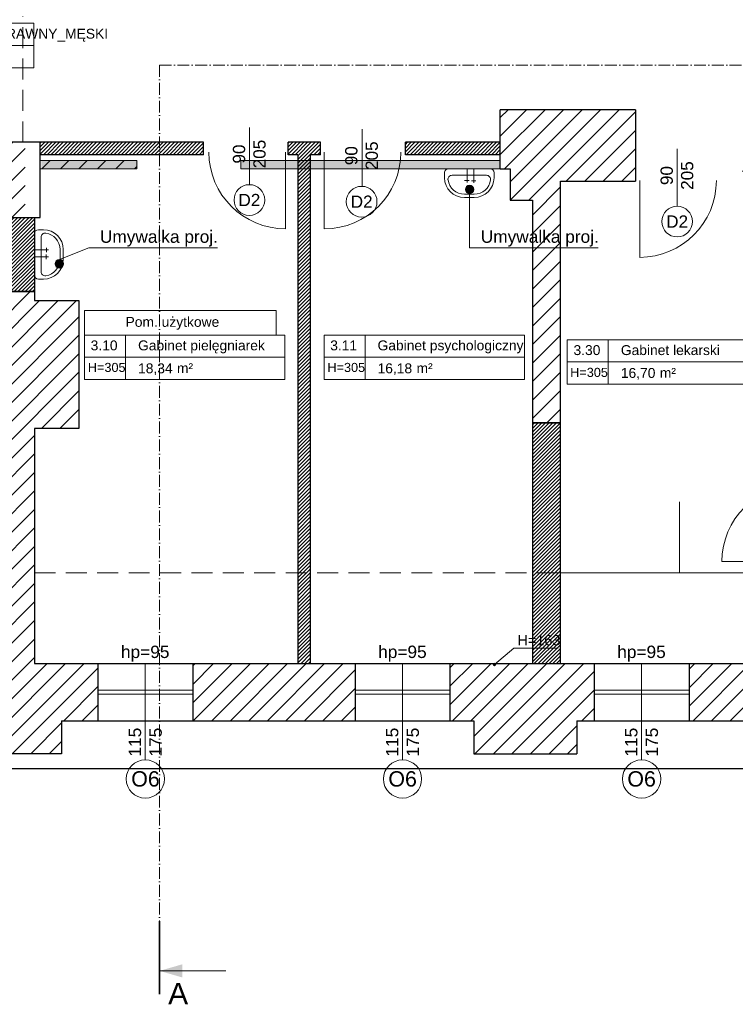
# Model space of a CAD drawing. Header units: millimetres. Extents: x 26866 to 1024070, y -428191 to 408885.
# Tile 32 of 248: x 190201 to 198882, y 241886 to 253826. Entities that reach past the tile are written whole.
import ezdxf

# ---------------------------------------------------------------- set-up
doc = ezdxf.new("R2010")
doc.units = ezdxf.units.MM
doc.header["$LTSCALE"] = 2
doc.linetypes.add('ACAD_ISO10W100', pattern=[18, 12, -3, 0, -3])
doc.linetypes.add('HIDDENX2', pattern=[19.05, 12.7, -6.35])
for name, color, linetype, lineweight in [('0_OPIS', 7, 'Continuous', 13), ('3DPLAN_A_ARMATURA_SANITARNA', 7, 'Continuous', 9), ('3DPLAN_A_DRZWI', 173, 'Continuous', 5), ('3DPLAN_A_OKNA', 153, 'Continuous', 5), ('3DPLAN_A_TABELKA POMIESZCZEŃ', 7, 'Continuous', 0), ('3DPLAN_A_WYSOKOŚCI OPIS', 101, 'Continuous', 5), ('3DPLAN_A_WYSOKOŚCI ZMIANA', 144, 'HIDDENX2', 5), ('A_6_STOLARKA_DRZWI', 6, 'Continuous', 0), ('A_STOL_OPIS', 55, 'Continuous', 5), ('A_TXT', 7, 'Continuous', 0), ('A_WYBURZENIA', 6, 'Continuous', 0), ('A_ZESTAWIENIE STOLARKI', 3, 'Continuous', 15), ('Opisy', 7, 'Continuous', 13), ('podcięcie', 211, 'Continuous', 20)]:
    doc.layers.add(name, color=color, linetype=linetype, lineweight=lineweight)
for name, color, linetype in [('3DPLAN_A_KRESKOWANIE 1', 253, 'Continuous'), ('3DPLAN_A_OPIS', 8, 'Continuous'), ('3DPLAN_A_POMIESZCZENIE NUMER', 100, 'Continuous'), ('3DPLAN_K_DZIAŁOWA NISKIE', 134, 'Continuous'), ('3DPLAN_K_NOŚNA', 7, 'Continuous'), ('3DPLAN_K_OBRYS', 243, 'Continuous'), ('3DPLAN_K_OBRYS WIDOK', 242, 'Continuous'), ('A_POMIESZCZENIE OPIS', 100, 'Continuous')]:
    doc.layers.add(name, color=color, linetype=linetype)
doc.styles.add('ARIAL', font='arial.ttf')
doc.styles.add('TABEL1', font='txt')
pattern_1 = [(45, (-708.4828, 5623.021), (-2.24506403, 2.24506403), [])]

# ---------------------------------------------------------------- blocks, each defined once
blk = doc.blocks.new('tabelka dla tp')
at = {"layer": '3DPLAN_A_TABELKA POMIESZCZEŃ'}
for p, q in [((49.7, 54), (49.7, 0)), ((0, 27), (243.1, 27))]:
    blk.add_line(p, q, dxfattribs=at)
blk.add_lwpolyline([(0, 54), (243.1, 54), (243.1, 0), (0, 0)], close=True, dxfattribs=at)
at = {"layer": '3DPLAN_A_POMIESZCZENIE NUMER', "color": 7, "style": 'ARIAL'}
blk.add_attdef('NUMER', (2.2, 35.4), '', height=12, dxfattribs=at)
at = {"layer": 'A_POMIESZCZENIE OPIS', "insert": (112.2, 19.8), "char_height": 12, "width": 36.412, "attachment_point": 1, "style": 'ARIAL'}
blk.add_mtext('{\\C7;m²}', dxfattribs=at)
at = {"layer": 'A_POMIESZCZENIE OPIS', "color": 7, "style": 'ARIAL'}
for tag, p in [('NAZWA', (51.7, 35.4)), ('POWIERZCHNIA', (51.1, 7.2))]:
    blk.add_attdef(tag, p, '', height=12, dxfattribs=at)
blk = doc.blocks.new('UMYWALKA')
at = {"layer": '3DPLAN_A_ARMATURA_SANITARNA'}
for p, q in [((0, 25), (0, -25)), ((11, 30), (5, 30)), ((8, 20.9), (8, -20.9)), ((1, 5.5), (17.1, 5.4)), ((14.6, 8), (14.6, 2.6)), ((31, -6), (31, 6)), ((35, -6), (35, 6)), ((0.9, -2.8), (16.9, -2.8)), ((14.4, -0.2), (14.4, -5.7)), ((11, -30), (5, -30))]:
    blk.add_line(p, q, dxfattribs=at)
for centre, radius, start, end in [((5, 25), 5, 90, 180), ((13, 20.9), 5, 82.3377, 180), ((11, 6), 24, 0, 90), ((11, 6), 20, 0, 82.3377), ((11, -6), 24, 270, 0), ((11, -6), 20, 277.6623, 0), ((13, -20.9), 5, 180, 277.6623), ((5, -25), 5, 180, 270)]:
    blk.add_arc(centre, radius, start, end, dxfattribs=at)
blk = doc.blocks.new('III pietrooosoo')
at = {"layer": '3DPLAN_A_KRESKOWANIE 1'}
h = blk.add_hatch(dxfattribs=at)
h.set_pattern_fill('ANSI31', color=256, scale=5, style=0)
h.set_pattern_definition([(45, (29206.918, -39107.05), (-11.22532, 11.22532), [])])
h.paths.add_polyline_path([(26781.5, -39163.6), (26781.5, -38938.6), (26746.5, -38938.6), (26746.5, -39163.6)])
h.paths.add_polyline_path([(26746.5, -39423.6), (26776, -39423.6), (26776, -39388.3), (26746.5, -39388.3)])
h.paths.add_polyline_path([(26746.5, -38938.6), (26781.5, -38938.6), (26781.5, -39163.6), (26746.5, -39163.6)])
h.paths.add_polyline_path([(27369, -39343.1), (27369, -39410.1), (27376, -39410.1), (27376, -39403.1), (27411, -39403.1), (27411, -39383.8), (27409.4, -39383.8), (27410, -39384, -0.310329), (27410.4, -39384.6), (27410.4, -39387, -0.216272), (27410.2, -39387.5), (27409.5, -39388, -0.076898), (27409.4, -39388.1, 0.840818), (27409.5, -39388.8), (27410.2, -39388.8), (27410.2, -39389), (27409.5, -39389, -0.840818), (27409.3, -39388, 0.076898), (27409.4, -39387.9), (27410.1, -39387.4, 0.216272), (27410.3, -39387), (27410.3, -39384.6, 0.310329), (27410, -39384.1), (27409, -39383.8), (27409, -39316), (27411, -39316), (27411, -39109.1), (27397, -39109.1), (27397, -39304.1), (27327, -39304.1), (27327, -39321.1), (26830, -39321.1), (26830, -39251.1), (26809.5, -39251.1), (26809.5, -39321.1), (26781.5, -39321.1), (26781.5, -39387.1), (26811, -39387.1), (26811, -39343.1)])
h.paths.add_polyline_path([(28445, -38740.1), (28445, -38698.6), (28212, -38698.6), (28212, -38637.6), (28199, -38637.6), (28199, -38740.1)])
h.paths.add_polyline_path([(28624.5, -38658.6), (28602, -38658.6), (28602, -38698.6), (28560, -38698.6), (28560, -38740.1), (28624.5, -38740.1)])
h.paths.add_polyline_path([(28628, -38870.2), (28674.8, -38870.2), (28674.8, -38878.1), (28690, -38878.1), (28690, -38734.1), (28773, -38734.1), (28773, -38698.6), (28727, -38698.6), (28727, -38658.6), (28624.5, -38658.6), (28624.5, -38740.1), (28628, -38740.1)])
h.paths.add_polyline_path([(28674.8, -38878.1), (28674.8, -38870.2), (28628, -38870.2), (28628, -38897.2), (28649, -38897.2), (28649, -38878.1)])
h.paths.add_polyline_path([(28628, -38897.2), (28628, -38924.2), (28649, -38924.2), (28649, -38897.2)])
h.paths.add_polyline_path([(28649, -38924.2), (28628, -38924.2), (28628, -39029.1), (28205, -39029.1), (28205, -39046.1), (28246, -39046.1), (28246, -39098.1), (28619, -39098.1), (28619, -39148.3), (28649, -39148.3)])
h.paths.add_polyline_path([(28770, -39380.1), (28770, -39352.6), (28655, -39352.6), (28655, -39295.6), (28649, -39295.6), (28649, -39268.1), (28619, -39268.1), (28619, -39305.1), (28603, -39305.1), (28603, -39390.6), (28909, -39390.6), (28909, -39380.1)])
h.paths.add_polyline_path([(29255, -39636.1), (29255, -39479.1), (29254, -39456.1), (29254, -39299.1), (29206, -39299.1), (29206, -39365.1), (29138, -39365.1), (29138, -39390.6), (29243, -39390.6), (29243, -39525.6), (29130, -39525.6), (29130, -39588.6), (28897, -39588.6), (28897, -39613.1), (29205, -39613.1), (29205, -39636.1)])
h.paths.add_polyline_path([(28676, -39613.1), (28676, -39693.9), (28642, -39693.9), (28642, -39636.1), (28615, -39636.1), (28615, -39598.1), (28603, -39598.1), (28603, -39526.6), (28767, -39526.6), (28767, -39613.1)])
h.paths.add_polyline_path([(28575.6, -39665.5), (28722.9, -39665.5), (28722.9, -39699.9), (28575.6, -39699.9)], flags=9)
h.paths.add_polyline_path([(28642, -39693.9), (28642, -39906.1), (28676, -39906.1), (28676, -39693.9)])
h.paths.add_polyline_path([(29061, -38734.1), (29061, -38698.6), (28888, -38698.6), (28888, -38734.1)])
h.paths.add_polyline_path([(29349, -38734.1), (29349, -38698.6), (29325, -38698.6), (29325, -38658.6), (29200, -38658.6), (29200, -38698.6), (29176, -38698.6), (29176, -38734.1)])
h.paths.add_polyline_path([(29637, -38698.6), (29464, -38698.6), (29464, -38734.1), (29637, -38734.1)])
h.paths.add_polyline_path([(29925, -38734.1), (29925, -38698.6), (29902, -38698.6), (29902, -38658.6), (29777, -38658.6), (29777, -38698.6), (29752, -38698.6), (29752, -38734.1)])
h.paths.add_polyline_path([(30040, -38734.1), (30235, -38734.1), (30235, -38698.6), (30040, -38698.6)])
h.paths.add_polyline_path([(30525, -38734.1), (30525, -38698.6), (30503, -38698.6), (30503, -38658.6), (30378, -38658.6), (30378, -38698.6), (30350, -38698.6), (30350, -38734.1)])
h.paths.add_polyline_path([(30835, -38734.1), (30835, -38698.6), (30642, -38698.6), (30642, -38734.1)])
h.paths.add_polyline_path([(31049, -38768.6), (31551, -38768.6), (31551, -38841.1), (31595, -38841.1), (31595, -38734.1), (31626, -38734.1), (31626, -38698.6), (31099, -38698.6), (31099, -38658.6), (30974, -38658.6), (30974, -38698.6), (30949, -38698.6), (30949, -38734.1), (31049, -38734.1)])
h.paths.add_polyline_path([(31551, -39073.1), (31595, -39073.1), (31595, -39018.1), (31551, -39018.1)])
h.paths.add_polyline_path([(31551, -39378.1), (31595, -39378.1), (31595, -39250.1), (31551, -39250.1)])
h.paths.add_polyline_path([(31595, -39684.1), (31595, -39554.1), (31551, -39554.1), (31551, -39684.1)])
h.paths.add_polyline_path([(31595, -39915.1), (31595, -39860.1), (31551, -39860.1), (31551, -39915.1)])
h.paths.add_polyline_path([(31551, -40194.1), (30945, -40194.1), (30945, -40267.6), (30974, -40267.6), (30974, -40307.6), (31099, -40307.6), (31099, -40267.6), (31626, -40267.6), (31626, -40194.1), (31595, -40194.1), (31595, -40092.1), (31551, -40092.1), (31551, -40194.1)], is_closed=False)
h.paths.add_polyline_path([(30638, -40267.6), (30831, -40267.6), (30831, -40194.1), (30638, -40194.1)])
h.paths.add_polyline_path([(30346, -40194.1), (30346, -40267.6), (30370, -40267.6), (30370, -40307.6), (30495, -40307.6), (30495, -40267.6), (30521, -40267.6), (30521, -40194.1)])
h.paths.add_polyline_path([(30036, -40267.6), (30231, -40267.6), (30231, -40194.1), (30036, -40194.1)])
h.paths.add_polyline_path([(29776, -40161.1), (29763, -40161.1), (29763, -40198.1), (29742, -40198.1), (29742, -40267.6), (29769, -40267.6), (29769, -40307.6), (29894, -40307.6), (29894, -40267.6), (29921, -40267.6), (29921, -40194.1), (29776, -40194.1)])
h.paths.add_polyline_path([(29432, -40198.1), (29432, -40267.6), (29627, -40267.6), (29627, -40198.1)])
h.paths.add_polyline_path([(29141, -40198.1), (29141, -40267.6), (29162, -40267.6), (29162, -40307.6), (29287, -40307.6), (29287, -40267.6), (29317, -40267.6), (29317, -40198.1)])
h.paths.add_polyline_path([(28832, -40198.1), (28832, -40267.6), (29026, -40267.6), (29026, -40198.1)])
h.paths.add_polyline_path([(28542, -40267.6), (28571, -40267.6), (28571, -40307.6), (28696, -40307.6), (28696, -40267.6), (28717, -40267.6), (28717, -40198.1), (28597.4, -40198.1), (28597.1, -40198.3, -2.544085), (28595.1, -40198.1), (28542, -40198.1)])
h.paths.add_polyline_path([(28230, -40267.6), (28427, -40267.6), (28427, -40198.1), (28230, -40198.1)])
h.paths.add_polyline_path([(28026.6, -40155.7), (28026.6, -40307.6), (28071, -40307.6), (28071, -40267.6), (28115, -40267.6), (28115, -40198.1), (28038, -40198.1), (28038, -40155.7)])
h.paths.add_polyline_path([(28026.6, -40155.7), (27982, -40155.7), (27982, -40201.1), (27902, -40201.1), (27902, -40267.6), (27946, -40267.6), (27946, -40307.6), (28026.6, -40307.6)])
h.paths.add_polyline_path([(27917, -39798.8), (27920.1, -39798.8), (27920.1, -39852.8), (27917, -39852.8), (27917, -39912.1), (27982, -39912.1), (27982, -40155.7), (28026.6, -40155.7), (28026.6, -39747.1), (27917, -39747.1)])
h.paths.add_polyline_path([(28038, -39913.1), (28092, -39913.1), (28092, -39758.1), (28038, -39758.1), (28038, -39747.1), (28026.6, -39747.1), (28026.6, -40155.7), (28038, -40155.7)])
h.paths.add_polyline_path([(27951, -39566.1), (27951, -39590.1), (27957, -39590.1), (27957, -39657.1), (28026.6, -39657.1), (28026.6, -39566.1)])
h.paths.add_polyline_path([(28162, -39588.1), (28045, -39588.1), (28045, -39598.1), (28162, -39598.1)])
h.paths.add_polyline_path([(27591, -40201.1), (27591, -40267.6), (27727, -40267.6), (27727, -40201.1)])
h.paths.add_polyline_path([(26781.5, -40201.1), (26781.5, -40267.6), (27232, -40267.6), (27232, -40307.6), (27357, -40307.6), (27357, -40267.6), (27416, -40267.6), (27416, -40201.1)])
h.paths.add_polyline_path([(26809.5, -40155.7), (26809.5, -40201.1), (26865, -40201.1), (26865, -40155.7)])
h.paths.add_polyline_path([(26809.5, -40088.1), (26809.5, -40155.7), (26865, -40155.7), (26865, -40088.1)])
h.paths.add_polyline_path([(26809.5, -40085.1), (26809.5, -40088.1), (26865, -40088.1), (26865, -40085.1)])
h.paths.add_polyline_path([(26809.5, -39863.1), (26809.5, -39910.1), (26865, -39910.1), (26865, -39863.1)])
h.paths.add_polyline_path([(27409, -39315.6), (27409, -39313.4), (27411, -39313.5), (27409.1, -39313.5), (27409.1, -39315.5), (27411, -39315.6)], flags=16)
h.paths.add_polyline_path([(28819.9, -39558.9), (28844, -39558.9), (28844, -39578.9), (28819.9, -39578.9)], flags=24)
h.paths.add_polyline_path([(28614.3, -39470.4), (28614.3, -39446.7), (28634.3, -39446.7), (28634.3, -39470.4)], flags=24)
h.paths.add_polyline_path([(28699.2, -39459.3), (28892.6, -39459.3), (28892.6, -39432.3), (28699.2, -39432.3)])
h.paths.add_polyline_path([(28699.2, -39486.3), (28892.6, -39486.3), (28892.6, -39459.3), (28699.2, -39459.3)])
h.paths.add_polyline_path([(28699.2, -39432.3), (28892.6, -39432.3), (28892.6, -39486.3), (28699.2, -39486.3)])
h.paths.add_polyline_path([(31282.9, -38730.8), (31332.2, -38730.8), (31332.2, -38753), (31282.9, -38753)], flags=24)
h.paths.add_polyline_path([(31048.2, -38730.8), (31088.9, -38730.8), (31088.9, -38753), (31048.2, -38753)], flags=24)
h.paths.add_polyline_path([(31265.2, -38739.9, 1), (31262.7, -38738.1, 1)], flags=16)
h.paths.add_polyline_path([(28712.1, -39463.6), (28749.2, -39463.6), (28749.2, -39484.1), (28712.1, -39484.1)], flags=8)
h.paths.add_polyline_path([(28712.6, -39435.9), (28779.5, -39435.9), (28779.5, -39457.5), (28712.6, -39457.5)], flags=8)
h.paths.add_polyline_path([(28654.7, -39435.9), (28689.5, -39435.9), (28689.5, -39454.1), (28654.7, -39454.1)], flags=8)
h.paths.add_polyline_path([(28758.7, -39460.6), (28782.8, -39460.6), (28782.8, -39484.6), (28758.7, -39484.6)], flags=8)
h.paths.add_polyline_path([(28699.2, -39460.9), (28699.2, -39483.1), (28699.6, -39483.1), (28699.6, -39460.9)], flags=8)
at = {"layer": '3DPLAN_A_OPIS', "lineweight": 0, "transparency": 33554687}
h = blk.add_hatch(dxfattribs=at)
h.set_pattern_fill('ANSI31', color=1)
h.set_pattern_definition(pattern_1)
h.paths.add_polyline_path([(31040.5, -39540.1), (31026, -39540.1), (31026, -39571.1), (31040.5, -39571.1), (31040.5, -39540.1)], is_closed=False)
h.paths.add_polyline_path([(31026, -39356.1), (31026, -39437.1), (31040.5, -39437.1), (31040.5, -39356.1), (31026, -39356.1)], is_closed=False)
h.paths.add_polyline_path([(31026, -39276), (31026, -39302.1), (31040.5, -39302.1), (31040.5, -39276), (31026, -39276)], is_closed=False)
h.paths.add_polyline_path([(30899.5, -39133.3), (30899.5, -39148.3), (31025.5, -39148.3), (31025.5, -39173), (31040.5, -39173), (31040.5, -38911.1), (31025.5, -38911.1), (31025.5, -39133.3), (30899.5, -39133.3)], is_closed=False)
h.paths.add_polyline_path([(31031.5, -38983.4), (31047.9, -38983.4), (31047.9, -39003.4), (31031.5, -39003.4)], flags=9)
h.paths.add_polyline_path([(31031.5, -39079.2), (31047.9, -39079.2), (31047.9, -39099.2), (31031.5, -39099.2)], flags=9)
h.paths.add_polyline_path([(31040.5, -38911.1), (31040.5, -38842.4), (31025.5, -38842.4), (31025.5, -38911.1), (31040.5, -38911.1)], is_closed=False)
h.paths.add_polyline_path([(31025.5, -38842.4), (31040.5, -38842.4), (31040.5, -38777.7), (31025.5, -38777.7), (31025.5, -38842.4)], is_closed=False)
h.paths.add_polyline_path([(31040.5, -38777.7), (31040.5, -38734.1), (31025.5, -38734.1), (31025.5, -38777.7), (31040.5, -38777.7)], is_closed=False)
h.paths.add_polyline_path([(30751.4, -38768.6), (30751.4, -38734.1), (30736.4, -38734.1), (30736.4, -38768.6), (30751.4, -38768.6)], is_closed=False)
h.paths.add_polyline_path([(30736.4, -39133.3), (30617.5, -39133.3), (30617.5, -39148.3), (30796.5, -39148.3), (30796.5, -39133.3), (30751.4, -39133.3), (30751.4, -38768.6), (30736.4, -38768.6), (30736.4, -39133.3)], is_closed=False)
h.paths.add_polyline_path([(30359.5, -39133.3), (30359.5, -39148.3), (30514.5, -39148.3), (30514.5, -39133.3), (30444.5, -39133.3), (30444.5, -38911.1), (30429.5, -38911.1), (30429.5, -39133.3), (30359.5, -39133.3)], is_closed=False)
h.paths.add_polyline_path([(30429.5, -38911.1), (30444.5, -38911.1), (30444.5, -38851.1), (30429.5, -38851.1), (30429.5, -38911.1)], is_closed=False)
h.paths.add_polyline_path([(30444.5, -38777.7), (30429.5, -38777.7), (30429.5, -38842.4), (30444.5, -38842.4), (30444.5, -38777.7)], is_closed=False)
h.paths.add_polyline_path([(30429.5, -38734.1), (30429.5, -38777.7), (30444.5, -38777.7), (30444.5, -38734.1), (30429.5, -38734.1)], is_closed=False)
h.paths.add_polyline_path([(30177.5, -38734.1), (30162.5, -38734.1), (30162.5, -38768.6), (30177.5, -38768.6), (30177.5, -38734.1)], is_closed=False)
h.paths.add_polyline_path([(30162.5, -38862.1), (30177.5, -38862.1), (30177.5, -38768.6), (30162.5, -38768.6), (30162.5, -38862.1)], is_closed=False)
h.paths.add_polyline_path([(30162.5, -39133.3), (30071.5, -39133.3), (30071.5, -39148.3), (30256.5, -39148.3), (30256.5, -39133.3), (30177.5, -39133.3), (30177.5, -39005.4), (30162.5, -39005.4), (30162.5, -39133.3)], is_closed=False)
h.paths.add_polyline_path([(29898.5, -38734.1), (29883.5, -38734.1), (29883.5, -38768.6), (29898.5, -38768.6), (29898.5, -38734.1)], is_closed=False)
h.paths.add_polyline_path([(29898.5, -38851.1), (29898.5, -38768.6), (29883.5, -38768.6), (29883.5, -38851.1), (29898.5, -38851.1)], is_closed=False)
h.paths.add_polyline_path([(29744.5, -39133.3), (29744.5, -39148.3), (29859, -39148.3), (29859, -39163.1), (29871, -39163.1), (29871, -39148.3), (29968.5, -39148.3), (29968.5, -39133.3), (29898.5, -39133.3), (29898.5, -38851.1), (29883.5, -38851.1), (29883.5, -39133.3), (29744.5, -39133.3)], is_closed=False)
h.paths.add_polyline_path([(29501.4, -39133.3), (29501.4, -39148.3), (29641.5, -39148.3), (29641.5, -39133.3), (29596.5, -39133.3), (29596.5, -38851.1), (29581.5, -38851.1), (29581.5, -39133.3), (29501.4, -39133.3)], is_closed=False)
h.paths.add_polyline_path([(29596.5, -38851.1), (29596.5, -38768.6), (29581.5, -38768.6), (29581.5, -38851.1), (29596.5, -38851.1)], is_closed=False)
h.paths.add_polyline_path([(29581.5, -38768.6), (29596.5, -38768.6), (29596.5, -38734.1), (29581.5, -38734.1), (29581.5, -38768.6)], is_closed=False)
h.paths.add_polyline_path([(29294.5, -38734.1), (29279.5, -38734.1), (29279.5, -38768.6), (29294.5, -38768.6), (29294.5, -38734.1)], is_closed=False)
h.paths.add_polyline_path([(29294.5, -38851.1), (29294.5, -38768.6), (29279.5, -38768.6), (29279.5, -38851.1), (29294.5, -38851.1)], is_closed=False)
h.paths.add_polyline_path([(28912.4, -39133.3), (28912.4, -39148.3), (29086.4, -39148.3), (29086.4, -39133.3), (28992.5, -39133.3), (28992.5, -39005.4), (28977.5, -39005.4), (28977.5, -39133.3), (28912.4, -39133.3)], is_closed=False)
h.paths.add_polyline_path([(28992.5, -38851.1), (28992.5, -38768.6), (28977.5, -38768.6), (28977.5, -38851.1), (28992.5, -38851.1)], is_closed=False)
h.paths.add_polyline_path([(28992.5, -38734.1), (28977.5, -38734.1), (28977.5, -38768.6), (28992.5, -38768.6), (28992.5, -38734.1)], is_closed=False)
h.paths.add_polyline_path([(28992.5, -38862.1), (28992.5, -38851.1), (28977.5, -38851.1), (28977.5, -38862.1), (28992.5, -38862.1)], is_closed=False)
h.paths.add_polyline_path([(28649, -39148.3), (28809.4, -39148.3), (28809.4, -39133.3), (28649, -39133.3), (28649, -39148.3)], is_closed=False)
h.paths.add_polyline_path([(31030.4, -38739.9, 1), (31028, -38738.1, 1), (31030.4, -38739.9, 1)], is_closed=False, flags=16)
h.paths.add_polyline_path([(30742.5, -39079.2), (30758.9, -39079.2), (30758.9, -39099.2), (30742.5, -39099.2)], flags=24)
h.paths.add_polyline_path([(30435.5, -39079.2), (30451.9, -39079.2), (30451.9, -39099.2), (30435.5, -39099.2)], flags=24)
h.paths.add_polyline_path([(30435.5, -39008.4), (30451.9, -39008.4), (30451.9, -39028.4), (30435.5, -39028.4)], flags=24)
h.paths.add_polyline_path([(29889.5, -39079.2), (29905.9, -39079.2), (29905.9, -39099.2), (29889.5, -39099.2)], flags=24)
h.paths.add_polyline_path([(29587.5, -39079.2), (29603.9, -39079.2), (29603.9, -39099.2), (29587.5, -39099.2)], flags=24)
h.paths.add_polyline_path([(28983.5, -39079.2), (28999.9, -39079.2), (28999.9, -39099.2), (28983.5, -39099.2)], flags=24)
h = blk.add_hatch(dxfattribs=at)
h.set_pattern_fill('ANSI31', color=1)
h.set_pattern_definition(pattern_1)
h.paths.add_polyline_path([(28242.9, -39581.1), (28242.9, -39566.1), (28045, -39566.1), (28045, -39581.1), (28242.9, -39581.1)], is_closed=False)
h.paths.add_polyline_path([(28357.6, -39581.1), (28357.6, -39588.1), (28372.6, -39588.1), (28372.6, -39581.1), (28384.9, -39581.1), (28384.9, -39566.1), (28345.9, -39566.1), (28345.9, -39581.1), (28357.6, -39581.1)], is_closed=False)
h.paths.add_polyline_path([(28603, -39581.1), (28603, -39566.1), (28487.9, -39566.1), (28487.9, -39581.1), (28603, -39581.1)], is_closed=False)
h.paths.add_polyline_path([(28372.6, -39588.1), (28357.6, -39588.1), (28357.6, -39598.1), (28372.6, -39598.1), (28372.6, -39588.1)], is_closed=False)
h.paths.add_polyline_path([(28372.6, -39598.1), (28357.6, -39598.1), (28357.6, -40088.1), (28372.6, -40088.1), (28372.6, -39598.1)], is_closed=False)
h.paths.add_polyline_path([(28372.6, -40088.1), (28357.6, -40088.1), (28357.6, -40155.7), (28372.6, -40155.7), (28372.6, -40088.1)], is_closed=False)
h.paths.add_polyline_path([(28357.6, -40198.1), (28372.6, -40198.1), (28372.6, -40155.7), (28357.6, -40155.7), (28357.6, -40198.1)], is_closed=False)
h = blk.add_hatch(dxfattribs=at)
h.set_pattern_fill('ANSI31', color=1)
h.set_pattern_definition(pattern_1)
h.paths.add_polyline_path([(27982, -39657.1), (27982, -39747.1), (28038, -39747.1), (28038, -39657.1), (27982, -39657.1)], is_closed=False)
h.paths.add_polyline_path([(28000.5, -39736, 1), (27997.4, -39736, 1), (28000.5, -39736, 1)], is_closed=False, flags=16)
h = blk.add_hatch(dxfattribs=at)
h.set_pattern_fill('ANSI31', color=1)
h.set_pattern_definition(pattern_1)
h.paths.add_polyline_path([(28642, -39906.1), (28642, -40088.1), (28676, -40088.1), (28676, -39906.1), (28642, -39906.1)], is_closed=False)
h.paths.add_polyline_path([(28642, -40198.1), (28676, -40198.1), (28676, -40088.1), (28642, -40088.1), (28642, -40198.1)], is_closed=False)
h.paths.add_polyline_path([(28620.8, -40157.5), (28676.9, -40157.5), (28676.9, -40182.7), (28620.8, -40182.7)], flags=9)
at = {"layer": '3DPLAN_A_WYSOKOŚCI OPIS'}
blk.add_hatch(color=256, dxfattribs=at).paths.add_polyline_path([(28597.5, -40199.3, -13.985421), (28597.4, -40198.9, -0.071503)])
at = {"layer": 'A_TXT', "ltscale": 0.2}
h = blk.add_hatch(color=256, dxfattribs=at)
h.paths.add_polyline_path([(28217.4, -40570.9), (28189.8, -40570.9), (28217.4, -40578.9)])
h.paths.add_polyline_path([(28217.4, -40562.9), (28189.8, -40570.9), (28217.4, -40570.9)])
at = {"layer": 'A_WYBURZENIA', "transparency": 33554687}
h = blk.add_hatch(dxfattribs=at)
h.set_pattern_fill('DOTS', color=256)
h.set_pattern_definition([(0, (6154.4716, -11332.5662), (0.79375, 1.5875), [0, -1.5875])])
h.paths.add_polyline_path([(28163.3, -39598.1), (28163.3, -39588.1), (28046.3, -39588.1), (28046.3, -39598.1), (28163.3, -39598.1)], is_closed=False)
h.paths.add_polyline_path([(28288.3, -39588.1), (28288.3, -39598.1), (28603, -39598.1), (28603, -39588.1), (28288.3, -39588.1)], is_closed=False)
at = {"layer": 'Opisy', "ltscale": 0.5, "transparency": 33554687}
h = blk.add_hatch(color=256, dxfattribs=at)
h.dxf.hatch_style = 1
h.paths.add_polyline_path([(28564.3, -39628.1), (28564.3, -39618.2, 0.73336)])
h.paths.add_polyline_path([(28564.3, -39618.2), (28564.3, -39628.1, 0.076465), (28565.9, -39628.4, 1.165591)])
h = blk.add_hatch(color=256, dxfattribs=at)
h.dxf.hatch_style = 1
h.paths.add_polyline_path([(28066.6, -39718.6), (28066.6, -39708.7, 0.73336)])
h.paths.add_polyline_path([(28066.6, -39708.7), (28066.6, -39718.6, 0.076465), (28068.2, -39718.8, 1.165591)])
at = {"layer": '3DPLAN_A_DRZWI'}
for p, q in [((28342.6, -39578.1), (28342.6, -39671.1)), ((28389.5, -39578.1), (28389.5, -39671.1)), ((28772.2, -39612.6), (28772.2, -39705.6))]:
    blk.add_line(p, q, dxfattribs=at)
for centre, start, end in [((28342.6, -39578.1), 180, 270), ((28389.5, -39578.1), 270, 0), ((28772.2, -39612.6), 270, 0)]:
    blk.add_arc(centre, 93, start, end, dxfattribs=at)
at = {"layer": '3DPLAN_A_OKNA'}
for p, q in [((28115, -40230.3), (28230, -40230.3)), ((28115, -40235.3), (28230, -40235.3)), ((28427, -40230.3), (28542, -40230.3)), ((28427, -40235.3), (28542, -40235.3)), ((28717, -40230.3), (28832, -40230.3)), ((28717, -40235.3), (28832, -40235.3))]:
    blk.add_line(p, q, dxfattribs=at)
at = {"layer": '3DPLAN_A_OPIS', "color": 1, "lineweight": 30}
for p, q in [((28242.9, -39566.1), (28045, -39566.1)), ((28242.9, -39581.1), (28242.9, -39566.1)), ((28345.9, -39581.1), (28345.9, -39566.1)), ((28384.9, -39566.1), (28345.9, -39566.1)), ((28384.9, -39581.1), (28384.9, -39566.1)), ((28487.9, -39581.1), (28487.9, -39566.1)), ((28603, -39566.1), (28487.9, -39566.1)), ((28242.9, -39581.1), (28045, -39581.1)), ((28357.6, -39581.1), (28345.9, -39581.1)), ((28357.6, -39581.1), (28357.6, -40198.1)), ((28384.9, -39581.1), (28372.6, -39581.1)), ((28372.6, -39581.1), (28372.6, -40198.1)), ((28603, -39581.1), (28487.9, -39581.1))]:
    blk.add_line(p, q, dxfattribs=at)
for points in [[(27982, -39657.1), (28038, -39657.1), (28038, -39747.1), (27982, -39747.1)], [(28642, -40198.1), (28676, -40198.1), (28676, -39906.1), (28642, -39906.1)]]:
    blk.add_lwpolyline(points, close=True, dxfattribs=at)
at = {"layer": '3DPLAN_A_TABELKA POMIESZCZEŃ', "ltscale": 0.5}
blk.add_lwpolyline([(28098.7, -39799.8), (28331.1, -39799.8), (28331.1, -39770), (28098.7, -39770)], close=True, dxfattribs=at)
at = {"layer": '3DPLAN_A_WYSOKOŚCI OPIS'}
for p, q in [((28596, -40199.3), (28619.7, -40179.5)), ((28619.7, -40179.5), (28673.3, -40179.5))]:
    blk.add_line(p, q, dxfattribs=at)
blk.add_circle((28596, -40199.3), 1.51, dxfattribs=at)
at = {"layer": '3DPLAN_A_WYSOKOŚCI ZMIANA'}
for p, q in [((28024, -39566.1), (28024, -39413.1)), ((28038, -39747.1), (28038, -39657.1)), ((28038, -40088.1), (29763, -40088.1))]:
    blk.add_line(p, q, dxfattribs=at)
at = {"layer": '3DPLAN_K_DZIAŁOWA NISKIE'}
for p, q in [((28115, -40198.1), (28230, -40198.1)), ((28427, -40198.1), (28542, -40198.1)), ((28717, -40198.1), (28832, -40198.1))]:
    blk.add_line(p, q, dxfattribs=at)
at = {"layer": '3DPLAN_K_NOŚNA'}
for p, q in [((28767, -39526.6), (28603, -39526.6)), ((28603, -39598.1), (28603, -39526.6)), ((28767, -39526.6), (28767, -39613.1)), ((28045, -39566.1), (27951, -39566.1)), ((28045, -39657.1), (28045, -39566.1)), ((28603, -39598.1), (28615, -39598.1)), ((28615, -39598.1), (28615, -39636.1)), ((28676, -39613.1), (28767, -39613.1)), ((28676, -39906.1), (28676, -39613.1)), ((28615, -39636.1), (28642, -39636.1)), ((28642, -39636.1), (28642, -39906.1)), ((27982, -39657.1), (28038, -39657.1)), ((28038, -39657.1), (28045, -39657.1)), ((27982, -39747.1), (28038, -39747.1)), ((28038, -39747.1), (28038, -39758.1)), ((28038, -39758.1), (28092, -39758.1)), ((28092, -39758.1), (28092, -39913.1)), ((28038, -39913.1), (28038, -40198.1)), ((28092, -39913.1), (28038, -39913.1)), ((28642, -39906.1), (28676, -39906.1)), ((28038, -40198.1), (28115, -40198.1)), ((28115, -40198.1), (28115, -40267.6)), ((28230, -40198.1), (28230, -40267.6)), ((28230, -40198.1), (28427, -40198.1)), ((28427, -40198.1), (28427, -40267.6)), ((28542, -40198.1), (28542, -40267.6)), ((28542, -40198.1), (28717, -40198.1)), ((28717, -40198.1), (28717, -40267.6)), ((28832, -40198.1), (28832, -40267.6)), ((28832, -40198.1), (29026, -40198.1))]:
    blk.add_line(p, q, dxfattribs=at)
at = {"layer": '3DPLAN_K_OBRYS'}
for p, q in [((28071, -40267.6), (28071, -40307.6)), ((28071, -40267.6), (28115, -40267.6)), ((28230, -40267.6), (28427, -40267.6)), ((28542, -40267.6), (28571, -40267.6)), ((28571, -40267.6), (28571, -40307.6)), ((28696, -40267.6), (28696, -40307.6)), ((28696, -40267.6), (28717, -40267.6)), ((28832, -40267.6), (29026, -40267.6)), ((28071, -40307.6), (27946, -40307.6)), ((28571, -40307.6), (28696, -40307.6))]:
    blk.add_line(p, q, dxfattribs=at)
at = {"layer": '3DPLAN_K_OBRYS WIDOK'}
for p, q in [((28115, -40267.6), (28230, -40267.6)), ((28427, -40267.6), (28542, -40267.6)), ((28717, -40267.6), (28832, -40267.6)), ((26746.5, -40325.6), (31677.5, -40325.6))]:
    blk.add_line(p, q, dxfattribs=at)
at = {"layer": 'A_6_STOLARKA_DRZWI'}
blk.add_line((28964.9, -40074.6), (28871.9, -40074.6), dxfattribs=at)
blk.add_arc((28964.9, -40074.6), 93, 90, 180, dxfattribs=at)
at = {"layer": 'A_STOL_OPIS'}
for p, q in [((28298.7, -39548.1), (28298.7, -39617.5)), ((28435.5, -39550.2), (28435.5, -39619.7)), ((28817.6, -39574.2), (28817.6, -39643.6)), ((28172.5, -40314.9), (28172.5, -40198.1)), ((28484.5, -40314.9), (28484.5, -40198.1)), ((28774.5, -40314.9), (28774.5, -40198.1))]:
    blk.add_line(p, q, dxfattribs=at)
at = {"layer": 'A_TXT', "linetype": 'ACAD_ISO10W100', "ltscale": 0.6}
for q in [(29320.1, -39472.5), (28189.8, -40570.9)]:
    blk.add_line((28189.8, -39472.5), q, dxfattribs=at)
at = {"layer": 'A_TXT', "lineweight": 35, "ltscale": 0.2}
blk.add_line((28189.8, -40510.7), (28189.8, -40599.3), dxfattribs=at)
at = {"layer": 'A_TXT', "ltscale": 0.2}
blk.add_line((28189.8, -40570.9), (28270.1, -40570.9), dxfattribs=at)
at = {"layer": 'A_TXT', "lineweight": 35, "ltscale": 0.2, "const_width": 2}
blk.add_lwpolyline([(28189.8, -40510.7), (28189.8, -40599.3)], dxfattribs=at)
at = {"layer": 'A_WYBURZENIA', "transparency": 33554687}
for p, q in [((28162, -39588.1), (28045, -39588.1)), ((28162, -39598.1), (28162, -39588.1)), ((28603, -39588.1), (28288.3, -39588.1)), ((28288.3, -39598.1), (28288.3, -39588.1)), ((28045, -39598.1), (28162, -39598.1)), ((28288.3, -39598.1), (28603, -39598.1))]:
    blk.add_line(p, q, dxfattribs=at)
at = {"layer": 'A_ZESTAWIENIE STOLARKI', "ltscale": 0.25}
for centre, radius in [((28298.7, -39636.1), 18.6), ((28434.9, -39638.1), 18.6), ((28817.6, -39662.2), 18.6), ((28172.5, -40338.2), 23.2), ((28484.5, -40338.2), 23.2), ((28774.5, -40338.2), 23.2)]:
    blk.add_circle(centre, radius, dxfattribs=at)
at = {"layer": 'Opisy', "ltscale": 0.5}
for p, q in [((28565.9, -39618), (28565.9, -39693.9)), ((28068.2, -39708.4), (28103.9, -39693.9)), ((28103.9, -39693.9), (28260.2, -39693.9)), ((28565.9, -39693.9), (28721.9, -39693.9))]:
    blk.add_line(p, q, dxfattribs=at)
for centre in [(28565.9, -39623.2), (28068.2, -39713.6)]:
    blk.add_circle(centre, 5.19, dxfattribs=at)
at = {"layer": '3DPLAN_A_ARMATURA_SANITARNA', "color": 3, "rotation": 270}
blk.add_blockref('UMYWALKA', (28565.5, -39598.1), dxfattribs=at)
at = {"layer": '3DPLAN_A_ARMATURA_SANITARNA', "color": 3}
blk.add_blockref('UMYWALKA', (28038, -39702.1), dxfattribs=at)
at = {"layer": '3DPLAN_A_TABELKA POMIESZCZEŃ', "ltscale": 0.5}
ref = blk.add_blockref('tabelka dla tp', (27794.1, -39475.7), dxfattribs=at)
ref.add_attrib('NUMER', '3.05', (27801.6, -39440.4), dxfattribs={"layer": '3DPLAN_A_POMIESZCZENIE NUMER', "color": 0, "height": 12, "style": 'ARIAL'})
ref.add_attrib('NAZWA', 'WC_NIEPEŁNOSPRAWNY_MĘSKI', (27859.1, -39440.4), dxfattribs={"layer": 'A_POMIESZCZENIE OPIS', "color": 0, "height": 12, "style": 'ARIAL'})
ref.add_attrib('POWIERZCHNIA', '6,61', (27859.1, -39468.1), dxfattribs={"layer": 'A_POMIESZCZENIE OPIS', "color": 0, "height": 12, "style": 'ARIAL'})
ref = blk.add_blockref('tabelka dla tp', (28098.7, -39853.8), dxfattribs=at)
ref.add_attrib('NUMER', '3.10', (28106.2, -39818.4), dxfattribs={"layer": '3DPLAN_A_POMIESZCZENIE NUMER', "color": 0, "height": 12, "style": 'ARIAL'})
ref.add_attrib('NAZWA', 'Gabinet pielęgniarek', (28163.7, -39818.4), dxfattribs={"layer": 'A_POMIESZCZENIE OPIS', "color": 0, "height": 12, "style": 'ARIAL'})
ref.add_attrib('POWIERZCHNIA', '18,34', (28163.7, -39846.2), dxfattribs={"layer": 'A_POMIESZCZENIE OPIS', "color": 0, "height": 12, "style": 'ARIAL'})
ref = blk.add_blockref('tabelka dla tp', (28389.3, -39853.8), dxfattribs=at)
ref.add_attrib('NUMER', '3.11', (28396.8, -39818.4), dxfattribs={"layer": '3DPLAN_A_POMIESZCZENIE NUMER', "color": 0, "height": 12, "style": 'ARIAL'})
ref.add_attrib('NAZWA', 'Gabinet psychologiczny', (28454.2, -39818.4), dxfattribs={"layer": 'A_POMIESZCZENIE OPIS', "color": 0, "height": 12, "style": 'ARIAL'})
ref.add_attrib('POWIERZCHNIA', '16,18', (28454.2, -39846.2), dxfattribs={"layer": 'A_POMIESZCZENIE OPIS', "color": 0, "height": 12, "style": 'ARIAL'})
ref = blk.add_blockref('tabelka dla tp', (28684.4, -39859.5), dxfattribs=at)
ref.add_attrib('NUMER', '3.30', (28691.9, -39824.1), dxfattribs={"layer": '3DPLAN_A_POMIESZCZENIE NUMER', "color": 0, "height": 12, "style": 'ARIAL'})
ref.add_attrib('NAZWA', 'Gabinet lekarski', (28749.3, -39824.1), dxfattribs={"layer": 'A_POMIESZCZENIE OPIS', "color": 0, "height": 12, "style": 'ARIAL'})
ref.add_attrib('POWIERZCHNIA', '16,70', (28749.3, -39851.8), dxfattribs={"layer": 'A_POMIESZCZENIE OPIS', "color": 0, "height": 12, "style": 'ARIAL'})
at = {"layer": '3DPLAN_A_OPIS', "color": 1, "lineweight": 30, "style": 'ARIAL'}
blk.add_attdef('31,21M2', (31149.9, -39031.4), '', height=12, dxfattribs=at)
at = {"layer": '3DPLAN_A_TABELKA POMIESZCZEŃ', "color": 7, "ltscale": 0.5, "char_height": 11, "width": 59.207, "attachment_point": 1, "style": 'ARIAL'}
for insert in [(28102.8, -39833.6), (28393.4, -39833.6), (28687.9, -39839.6)]:
    blk.add_mtext('H=305', dxfattribs=dict(at, insert=insert))
at = {"layer": '3DPLAN_A_TABELKA POMIESZCZEŃ', "ltscale": 0.5, "style": 'ARIAL'}
blk.add_attdef('REJESTRACJA', (28148.5, -39789.9), '', height=12, dxfattribs=at)
at = {"layer": '3DPLAN_A_WYSOKOŚCI OPIS', "insert": (28624, -40163.7), "char_height": 12.5, "width": 59.207, "attachment_point": 1, "style": 'ARIAL'}
blk.add_mtext('H=163', dxfattribs=at)
at = {"layer": 'A_STOL_OPIS', "ltscale": 0.2, "rotation": 90, "style": 'TABEL1'}
for s, width, gutter_width, insert, char_height, attachment_point in [('\\pxqc;{\\fArial|b0|i0|c238|p34;90\\P205}', 58.321, 80, (28278.7, -39609.5), 14.872, 1), ('\\pxqc;{\\fArial|b0|i0|c238|p34;90\\P205}', 58.321, 80, (28414.9, -39611.5), 14.872, 1), ('\\pxqc;{\\fArial|b0|i0|c238|p34;90\\P205}', 58.321, 80, (28797.5, -39635.6), 14.872, 1), ('\\pxqc;{\\fArial|b0|i0|c238|p34;115\\P175}', 72.901, 100, (28172.5, -40293.5), 15, 5), ('\\pxqc;{\\fArial|b0|i0|c238|p34;115\\P175}', 72.901, 100, (28484.5, -40293.5), 15, 5), ('\\pxqc;{\\fArial|b0|i0|c238|p34;115\\P175}', 72.901, 100, (28774.5, -40293.5), 15, 5)]:
    blk.add_mtext_dynamic_manual_height_columns(s, width=width, gutter_width=gutter_width, heights=[0], dxfattribs=dict(at, insert=insert, char_height=char_height, attachment_point=attachment_point))
at = {"layer": 'A_TXT', "ltscale": 0.2, "insert": (28200.2, -40611.4), "char_height": 26, "width": 72.901, "attachment_point": 7, "style": 'TABEL1'}
blk.add_mtext('{\\fArial|b0|i0|c238|p34;A}', dxfattribs=at)
at = {"layer": 'A_ZESTAWIENIE STOLARKI', "ltscale": 0.2, "style": 'TABEL1'}
for s, width, gutter_width, insert, char_height, attachment_point in [('{\\fArial|b0|i0|c238|p34;D2}', 58.321, 80, (28298.7, -39636.1), 14.872, 5), ('{\\fArial|b0|i0|c238|p34;D2}', 58.321, 80, (28434.9, -39638.1), 14.872, 5), ('{\\fArial|b0|i0|c238|p34;D2}', 58.321, 80, (28817.6, -39662.2), 14.872, 5), ('\\pxqc;{\\fArial|b0|i0|c238|p34;hp=95}', 72.901, 100, (28135.9, -40176.5), 15, 1), ('\\pxqc;{\\fArial|b0|i0|c238|p34;hp=95}', 72.901, 100, (28447.9, -40176.5), 15, 1), ('\\pxqc;{\\fArial|b0|i0|c238|p34;hp=95}', 72.901, 100, (28737.9, -40176.5), 15, 1), ('{\\fArial|b0|i0|c238|p34;O6}', 72.901, 100, (28172.7, -40338.2), 18.59, 5), ('{\\fArial|b0|i0|c238|p34;O6}', 72.901, 100, (28484.6, -40338.2), 18.59, 5), ('{\\fArial|b0|i0|c238|p34;O6}', 72.901, 100, (28774.5, -40338.2), 18.59, 5)]:
    blk.add_mtext_dynamic_manual_height_columns(s, width=width, gutter_width=gutter_width, heights=[0], dxfattribs=dict(at, insert=insert, char_height=char_height, attachment_point=attachment_point))
at = {"layer": 'Opisy', "ltscale": 0.5, "char_height": 15, "width": 685.999, "attachment_point": 1, "style": 'ARIAL'}
for insert in [(28117.4, -39673), (28579.4, -39673)]:
    blk.add_mtext('Umywalka proj.', dxfattribs=dict(at, insert=insert))

msp = doc.modelspace()

# ---------------------------------------------------------------- linework, layer by layer
at = {"layer": 'podcięcie'}
for p, q in [((198204.5, 247119.2), (198204.5, 247979.2)), ((199649.3, 247119.2), (196759.7, 247119.2))]:
    msp.add_line(p, q, dxfattribs=at)

# ---------------------------------------------------------------- block references
at = {"layer": '0_OPIS'}
ref = msp.add_blockref('III pietrooosoo', (-90000, 648000), dxfattribs=dict(at, xscale=10, yscale=10, zscale=10))
ref.add_attrib('REJESTRACJA', 'Pom. użytkowe', (191485.3, 250101.3), dxfattribs={"layer": '3DPLAN_A_TABELKA POMIESZCZEŃ', "ltscale": 0.5, "height": 120, "style": 'ARIAL'})

doc.saveas('drawing.dxf')
